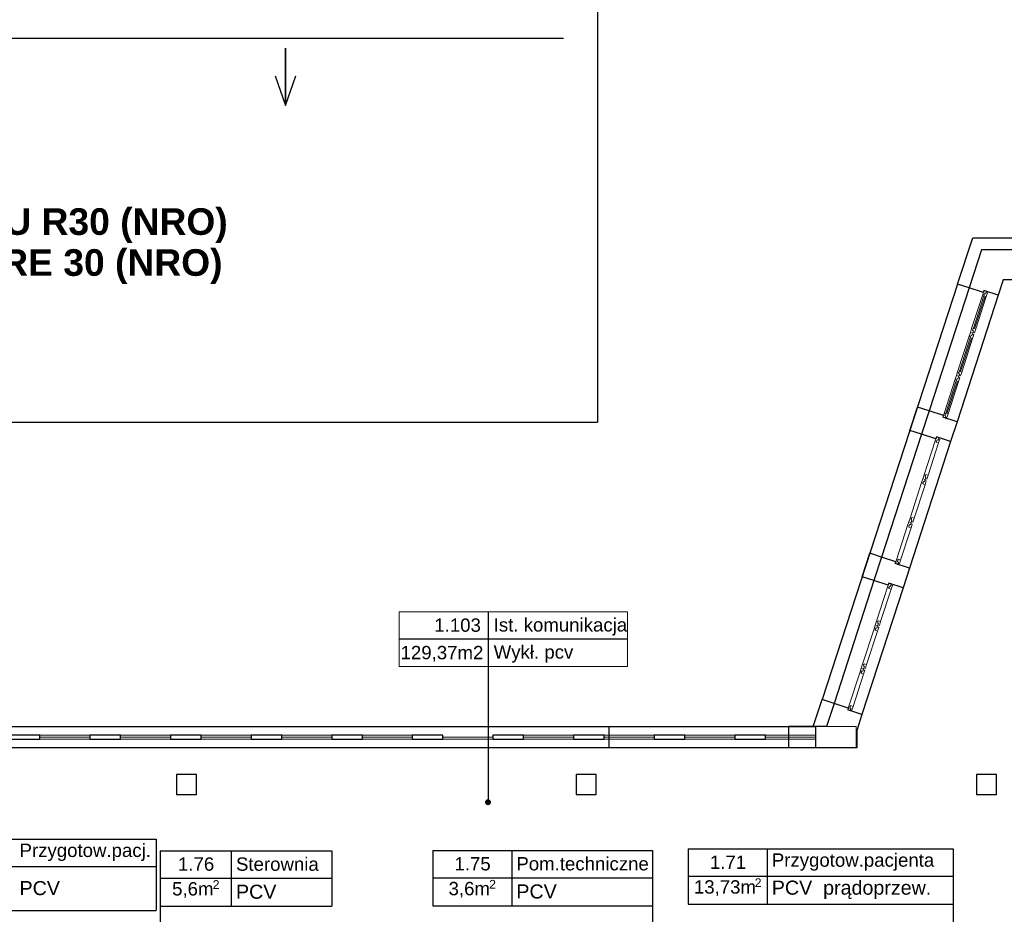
# Model space of a CAD drawing. Header units: millimetres. Extents: x 6612728327 to 6612744462, y 5733542327 to 5733552841.
# Tile 63 of 124: x 6612735732 to 6612737210, y 5733544947 to 5733546290. Entities that reach past the tile are written whole.
import ezdxf

# ---------------------------------------------------------------- set-up
doc = ezdxf.new("R2010")
doc.units = ezdxf.units.MM
doc.header["$MEASUREMENT"] = 0
for name, color, linetype in [('!!!!_SCIANY GRUBE', 7, 'Continuous'), ('_ATECHN-MEDYCZ.', 7, 'Continuous'), ('A_A-OPISY POM', 7, 'Continuous'), ('A_Sciany istn_DZIAŁOWE', 7, 'Continuous'), ('A_SCIANY PROJ. ZELBET', 7, 'Continuous'), ('inw_SCIANY_ISTN', 7, 'Continuous'), ('inw_STOLARKAOKIENNA', 7, 'Continuous'), ('inw_ŚCIANY cienkie', 7, 'Continuous'), ('WIDOK', 7, 'Continuous')]:
    doc.layers.add(name, color=color, linetype=linetype)
doc.styles.add('GENERATED_STYLE_1', font='arial.ttf')
doc.styles.add('GENERATED_STYLE_5', font='arialbd_0.ttf')

msp = doc.modelspace()

# ---------------------------------------------------------------- hatches: boundary and pattern name
at = {"layer": 'A_A-OPISY POM', "linetype": 'Continuous', "lineweight": 25}
msp.add_hatch(color=7, dxfattribs=at).paths.add_polyline_path([(6612736435.133999, 5733545110.656485, 1), (6612736435.133999, 5733545119.656485, 1)])

# ---------------------------------------------------------------- linework, layer by layer
at = {"layer": '!!!!_SCIANY GRUBE', "color": 7, "lineweight": 30}
for p, q in [((6612736599.516485, 5733546315.844686), (6612736599.516485, 5733545685.844685)), ((6612737175.822072, 5733545944.844685), (6612737157.193958, 5733545887.513243)), ((6612737327.516486, 5733545944.844685), (6612737175.822072, 5733545944.844685)), ((6612737208.516486, 5733545899.844685), (6612737200.918552, 5733545876.460648)), ((6612737324.516486, 5733545899.844685), (6612737208.516486, 5733545899.844685)), ((6612737178.59273, 5733545880.560361), (6612737157.193958, 5733545887.513243)), ((6612737179.51978, 5733545883.41353), (6612737178.59273, 5733545880.560361)), ((6612737179.51978, 5733545883.41353), (6612737178.59273, 5733545880.560361)), ((6612737200.918552, 5733545876.460648), (6612737179.51978, 5733545883.41353)), ((6612737097.244661, 5733545703.008279), (6612737085.811032, 5733545667.819187)), ((6612737097.244661, 5733545703.008279), (6612737085.811032, 5733545667.819187)), ((6612737118.643433, 5733545696.055396), (6612737097.244661, 5733545703.008279)), ((6612734665.516482, 5733545685.844685), (6612736599.516485, 5733545685.844685)), ((6612737139.115153, 5733545686.249344), (6612737117.716382, 5733545693.202227)), ((6612737139.115153, 5733545686.249344), (6612737129.535626, 5733545656.766592)), ((6612737107.209804, 5733545660.866304), (6612737085.811032, 5733545667.819187)), ((6612737107.209804, 5733545660.866304), (6612737085.811032, 5733545667.819187)), ((6612737108.136855, 5733545663.719475), (6612737107.209804, 5733545660.866304)), ((6612737108.136855, 5733545663.719475), (6612737107.209804, 5733545660.866304)), ((6612737129.535626, 5733545656.766592), (6612737108.136855, 5733545663.719475)), ((6612737025.861735, 5733545483.314223), (6612737014.428106, 5733545448.125132)), ((6612737047.260507, 5733545476.361341), (6612737025.861735, 5733545483.314223)), ((6612737047.260507, 5733545476.361341), (6612737025.861735, 5733545483.314223)), ((6612737047.260507, 5733545476.361341), (6612737046.333456, 5733545473.508171)), ((6612737047.260507, 5733545476.361341), (6612737046.333456, 5733545473.508171)), ((6612737067.732227, 5733545466.555288), (6612737046.333456, 5733545473.508171)), ((6612737067.732227, 5733545466.555288), (6612737058.1527, 5733545437.072536)), ((6612737067.732227, 5733545466.555288), (6612737058.1527, 5733545437.072536)), ((6612737035.826878, 5733545441.172249), (6612737014.428106, 5733545448.125132)), ((6612737036.753929, 5733545444.025419), (6612737035.826878, 5733545441.172249)), ((6612737036.753929, 5733545444.025419), (6612737035.826878, 5733545441.172249)), ((6612737058.1527, 5733545437.072536), (6612737036.753929, 5733545444.025419)), ((6612736954.478809, 5733545263.620167), (6612736943.179569, 5733545228.844683)), ((6612736975.877581, 5733545256.667285), (6612736954.478809, 5733545263.620167)), ((6612736975.877581, 5733545256.667285), (6612736954.478809, 5733545263.620167)), ((6612736975.877581, 5733545256.667285), (6612736974.95053, 5733545253.814116)), ((6612736975.877581, 5733545256.667285), (6612736974.95053, 5733545253.814116)), ((6612736975.877581, 5733545256.667285), (6612736974.95053, 5733545253.814116)), ((6612736996.349301, 5733545246.861233), (6612736974.95053, 5733545253.814116)), ((6612736996.349301, 5733545246.861233), (6612736988.516486, 5733545222.754305)), ((6612736616.995484, 5733545228.844683), (6612736619.516485, 5733545228.844683)), ((6612736616.995484, 5733545196.844683), (6612736616.995484, 5733545228.844683)), ((6612736885.992085, 5733545228.844683), (6612736885.992085, 5733545196.844683)), ((6612736942.198586, 5733545228.844683), (6612736885.992085, 5733545228.844683)), ((6612736942.287315, 5733545228.844683), (6612736925.624231, 5733545228.844683)), ((6612736926.516486, 5733545228.844683), (6612736926.516486, 5733545196.844683)), ((6612736943.179569, 5733545228.844683), (6612736926.516486, 5733545228.844683)), ((6612736988.516486, 5733545222.754305), (6612736988.516486, 5733545196.844683)), ((6612736634.516485, 5733545196.844683), (6612736582.516485, 5733545196.844683)), ((6612736987.535501, 5733545196.844683), (6612736885.992085, 5733545196.844683)), ((6612736987.624231, 5733545196.844683), (6612736925.624231, 5733545196.844683)), ((6612736988.516486, 5733545196.844683), (6612736926.516486, 5733545196.844683))]:
    msp.add_line(p, q, dxfattribs=at)
at = {"layer": '!!!!_SCIANY GRUBE', "color": 7, "lineweight": 30, "flags": 128}
for points in [[(6612737140.016644, 5733545893.115896), (6612737162.759794, 5733545962.844685), (6612737327.516486, 5733545962.844685)], [(6612737157.193958, 5733545887.513243), (6612737140.016644, 5733545893.115896)], [(6612737068.379955, 5733545673.483196), (6612737079.853219, 5733545708.65936)], [(6612737097.23837, 5733545702.988916), (6612737079.853219, 5733545708.65936)], [(6612737085.804741, 5733545667.799826), (6612737068.379955, 5733545673.483196)], [(6612736996.749579, 5733545453.86985), (6612737008.222843, 5733545489.046014)], [(6612737025.855444, 5733545483.294861), (6612737008.222843, 5733545489.046014)], [(6612737014.421816, 5733545448.10577), (6612736996.749579, 5733545453.86985)], [(6612736923.354052, 5733545228.844683), (6612736936.592466, 5733545269.432668)], [(6612736954.472518, 5733545263.600805), (6612736936.592466, 5733545269.432668)]]:
    msp.add_lwpolyline(points, dxfattribs=at)
for points in [[(6612735716.516484, 5733545209.844683), (6612735762.516484, 5733545209.844683), (6612735762.516484, 5733545215.844683), (6612735716.516484, 5733545215.844683)], [(6612735837.516484, 5733545209.844683), (6612735883.516484, 5733545209.844683), (6612735883.516484, 5733545215.844683), (6612735837.516484, 5733545215.844683)], [(6612735958.516484, 5733545209.844683), (6612736004.516484, 5733545209.844683), (6612736004.516484, 5733545215.844683), (6612735958.516484, 5733545215.844683)], [(6612736079.516484, 5733545209.844683), (6612736125.516485, 5733545209.844683), (6612736125.516485, 5733545215.844683), (6612736079.516484, 5733545215.844683)], [(6612736200.516485, 5733545209.844683), (6612736246.516485, 5733545209.844683), (6612736246.516485, 5733545215.844683), (6612736200.516485, 5733545215.844683)], [(6612736321.516485, 5733545209.844683), (6612736367.516485, 5733545209.844683), (6612736367.516485, 5733545215.844683), (6612736321.516485, 5733545215.844683)], [(6612736442.516485, 5733545209.844683), (6612736488.516485, 5733545209.844683), (6612736488.516485, 5733545215.844683), (6612736442.516485, 5733545215.844683)], [(6612736563.516485, 5733545209.844683), (6612736609.516485, 5733545209.844683), (6612736609.516485, 5733545215.844683), (6612736563.516485, 5733545215.844683)], [(6612736684.516485, 5733545209.844683), (6612736730.516485, 5733545209.844683), (6612736730.516485, 5733545215.844683), (6612736684.516485, 5733545215.844683)], [(6612736805.516485, 5733545209.844683), (6612736851.516485, 5733545209.844683), (6612736851.516485, 5733545215.844683), (6612736805.516485, 5733545215.844683)], [(6612735967.516484, 5733545126.844683), (6612735997.516484, 5733545126.844683), (6612735997.516484, 5733545156.844683), (6612735967.516484, 5733545156.844683)], [(6612735967.516484, 5733545126.844683), (6612735997.516484, 5733545126.844683), (6612735997.516484, 5733545156.844683), (6612735967.516484, 5733545156.844683)], [(6612736567.516485, 5733545126.844683), (6612736597.516485, 5733545126.844683), (6612736597.516485, 5733545156.844683), (6612736567.516485, 5733545156.844683)], [(6612736567.516485, 5733545126.844683), (6612736597.516485, 5733545126.844683), (6612736597.516485, 5733545156.844683), (6612736567.516485, 5733545156.844683)], [(6612737168.39919, 5733545126.844683), (6612737198.39919, 5733545126.844683), (6612737198.39919, 5733545156.844683), (6612737168.39919, 5733545156.844683)], [(6612737168.39919, 5733545126.844683), (6612737198.39919, 5733545126.844683), (6612737198.39919, 5733545156.844683), (6612737168.39919, 5733545156.844683)]]:
    msp.add_lwpolyline(points, close=True, dxfattribs=at)
at = {"layer": 'A_A-OPISY POM', "color": 7, "lineweight": 25}
for p, q in [((6612736435.133999, 5733545401.049099), (6612736435.133999, 5733545318.905975)), ((6612736301.651531, 5733545360.305691), (6612736644.57948, 5733545360.305691)), ((6612735620.08005, 5733545059.577991), (6612735937.327457, 5733545059.577991)), ((6612735937.327457, 5733545059.577991), (6612735937.327457, 5733544952.618661)), ((6612735943.032189, 5733545042.133749), (6612736200.772155, 5733545042.133749)), ((6612735943.032189, 5733545042.133749), (6612735943.032189, 5733544959.160038)), ((6612736049.857024, 5733545042.133749), (6612736049.857024, 5733544959.160038)), ((6612736200.772155, 5733545042.133749), (6612736200.772155, 5733544959.160038)), ((6612736352.128509, 5733545042.536497), (6612736682.027952, 5733545042.536497)), ((6612736352.128509, 5733545042.536497), (6612736352.128509, 5733544959.562786)), ((6612736470.668963, 5733545042.536497), (6612736470.668963, 5733544959.562786)), ((6612736682.027952, 5733545042.536497), (6612736682.027952, 5733544959.562786)), ((6612736735.517616, 5733545044.975842), (6612737133.541298, 5733545044.975842)), ((6612736735.517616, 5733545044.975842), (6612736735.517616, 5733544962.002131)), ((6612736854.058071, 5733545044.975842), (6612736854.058071, 5733544962.002131)), ((6612737133.541298, 5733545044.975842), (6612737133.541298, 5733544962.002131)), ((6612735620.08005, 5733545018.834582), (6612735937.327457, 5733545018.834582)), ((6612735943.032189, 5733545001.390342), (6612736200.772155, 5733545001.390342)), ((6612736352.128509, 5733545001.79309), (6612736682.027952, 5733545001.79309)), ((6612736735.517616, 5733545004.232433), (6612737133.541298, 5733545004.232433)), ((6612736735.517616, 5733544962.002131), (6612737133.541298, 5733544962.002131)), ((6612735620.08005, 5733544952.618661), (6612735937.327457, 5733544952.618661)), ((6612735943.032189, 5733544959.160038), (6612736200.772155, 5733544959.160038)), ((6612736352.128509, 5733544959.562786), (6612736682.027952, 5733544959.562786))]:
    msp.add_line(p, q, dxfattribs=at)
at = {"layer": 'A_A-OPISY POM', "color": 7, "lineweight": 25, "flags": 128}
for points in [[(6612736435.133999, 5733545318.905975), (6612736435.133999, 5733545115.156485)], [(6612735943.032189, 5733545001.390342), (6612735943.032189, 5733544777.853775)], [(6612737133.541298, 5733544962.002131), (6612737133.541298, 5733544766.857359)], [(6612736682.027952, 5733544959.562786), (6612736682.027952, 5733544777.562066)]]:
    msp.add_lwpolyline(points, dxfattribs=at)
at = {"layer": 'A_Sciany istn_DZIAŁOWE', "color": 7, "lineweight": 18}
msp.add_lwpolyline([(6612736301.651531, 5733545401.049099), (6612736644.57948, 5733545401.049099), (6612736644.57948, 5733545318.818836), (6612736301.651531, 5733545318.818836)], close=True, dxfattribs=at)
at = {"layer": 'A_SCIANY PROJ. ZELBET', "color": 7, "lineweight": 30}
msp.add_line((6612737140.016644, 5733545893.115896), (6612736936.592466, 5733545269.432668), dxfattribs=at)
at = {"layer": 'inw_SCIANY_ISTN', "color": 7, "lineweight": 18}
for p, q in [((6612736926.516486, 5733545228.844683), (6612736926.516486, 5733545196.844683)), ((6612736943.179569, 5733545228.844683), (6612736926.516486, 5733545228.844683)), ((6612736987.535501, 5733545228.844683), (6612736926.516486, 5733545228.844683)), ((6612736987.535501, 5733545228.844683), (6612736987.535501, 5733545196.844683)), ((6612736987.624231, 5733545196.844683), (6612736926.516486, 5733545196.844683))]:
    msp.add_line(p, q, dxfattribs=at)
at = {"layer": 'inw_STOLARKAOKIENNA', "color": 7, "lineweight": 18}
for p, q in [((6612737160.978761, 5733545826.350139), (6612737177.665679, 5733545877.707191)), ((6612737163.582164, 5733545827.081435), (6612737179.342031, 5733545875.585318)), ((6612737165.365395, 5733545826.502028), (6612737181.125261, 5733545875.005911)), ((6612737167.148625, 5733545825.922622), (6612737182.908492, 5733545874.426504)), ((6612737139.965605, 5733545761.678296), (6612737157.270557, 5733545814.937461)), ((6612737142.569008, 5733545762.409593), (6612737158.946909, 5733545812.815588)), ((6612737144.352239, 5733545761.830186), (6612737160.73014, 5733545812.236181)), ((6612737146.135469, 5733545761.250778), (6612737162.513371, 5733545811.656775)), ((6612737119.570483, 5733545698.908566), (6612737136.257401, 5733545750.265617)), ((6612737122.173886, 5733545699.639862), (6612737137.933753, 5733545748.143744)), ((6612737123.957117, 5733545699.060455), (6612737139.716984, 5733545747.564338)), ((6612737125.740348, 5733545698.481049), (6612737141.500215, 5733545746.984931)), ((6612737089.595835, 5733545606.656083), (6612737106.282753, 5733545658.013136)), ((6612737095.765699, 5733545606.228566), (6612737111.525566, 5733545654.732449)), ((6612737068.58268, 5733545541.984241), (6612737085.887631, 5733545595.243405)), ((6612737074.752544, 5733545541.556723), (6612737091.130445, 5733545591.962719)), ((6612737048.187558, 5733545479.21451), (6612737064.874475, 5733545530.571562)), ((6612737054.357422, 5733545478.786993), (6612737070.117289, 5733545527.290875)), ((6612737018.21291, 5733545386.962028), (6612737034.899827, 5733545438.319079)), ((6612737024.382774, 5733545386.534511), (6612737040.142641, 5733545435.038393)), ((6612736997.199754, 5733545322.290185), (6612737014.504705, 5733545375.54935)), ((6612737003.369618, 5733545321.862667), (6612737019.747519, 5733545372.268663)), ((6612736976.804632, 5733545259.520454), (6612736993.491549, 5733545310.877506)), ((6612736982.974497, 5733545259.092937), (6612736998.734364, 5733545307.59682)), ((6612735762.516484, 5733545215.844683), (6612735837.516484, 5733545215.844683)), ((6612735762.516484, 5733545212.844683), (6612735837.516484, 5733545212.844683)), ((6612735883.516484, 5733545215.844683), (6612735958.516484, 5733545215.844683)), ((6612735883.516484, 5733545212.844683), (6612735958.516484, 5733545212.844683)), ((6612736004.516484, 5733545215.844683), (6612736079.516484, 5733545215.844683)), ((6612736004.516484, 5733545212.844683), (6612736079.516484, 5733545212.844683)), ((6612736125.516485, 5733545215.844683), (6612736200.516485, 5733545215.844683)), ((6612736125.516485, 5733545212.844683), (6612736200.516485, 5733545212.844683)), ((6612736246.516485, 5733545215.844683), (6612736321.516485, 5733545215.844683)), ((6612736246.516485, 5733545212.844683), (6612736321.516485, 5733545212.844683)), ((6612736367.516485, 5733545212.844683), (6612736442.516485, 5733545212.844683)), ((6612736488.516485, 5733545215.844683), (6612736563.516485, 5733545215.844683)), ((6612736488.516485, 5733545212.844683), (6612736563.516485, 5733545212.844683)), ((6612736609.516485, 5733545215.844683), (6612736684.516485, 5733545215.844683)), ((6612736609.516485, 5733545212.844683), (6612736684.516485, 5733545212.844683)), ((6612736730.516485, 5733545215.844683), (6612736805.516485, 5733545215.844683)), ((6612736730.516485, 5733545212.844683), (6612736805.516485, 5733545212.844683)), ((6612736851.516485, 5733545215.844683), (6612736926.516486, 5733545215.844683)), ((6612736851.516485, 5733545212.844683), (6612736926.516486, 5733545212.844683)), ((6612735762.516484, 5733545209.844683), (6612735837.516484, 5733545209.844683)), ((6612735883.516484, 5733545209.844683), (6612735958.516484, 5733545209.844683)), ((6612736004.516484, 5733545209.844683), (6612736079.516484, 5733545209.844683)), ((6612736125.516485, 5733545209.844683), (6612736200.516485, 5733545209.844683)), ((6612736246.516485, 5733545209.844683), (6612736321.516485, 5733545209.844683)), ((6612736367.516485, 5733545209.844683), (6612736442.516485, 5733545209.844683)), ((6612736488.516485, 5733545209.844683), (6612736563.516485, 5733545209.844683)), ((6612736609.516485, 5733545209.844683), (6612736684.516485, 5733545209.844683)), ((6612736730.516485, 5733545209.844683), (6612736805.516485, 5733545209.844683)), ((6612736851.516485, 5733545209.844683), (6612736926.516486, 5733545209.844683))]:
    msp.add_line(p, q, dxfattribs=at)
at = {"layer": 'inw_STOLARKAOKIENNA', "color": 7, "lineweight": 18, "flags": 128}
for points in [[(6612737179.51978, 5733545883.41353), (6612737177.665679, 5733545877.707191), (6612737179.805555, 5733545877.011903), (6612737180.500844, 5733545879.15178), (6612737181.927429, 5733545878.688254), (6612737183.086243, 5733545882.254717)], [(6612737182.622717, 5733545880.828132), (6612737181.927429, 5733545878.688254), (6612737180.500844, 5733545879.15178), (6612737179.342031, 5733545875.585318), (6612737182.908492, 5733545874.426504), (6612737184.762594, 5733545880.132843)], [(6612737159.124659, 5733545820.6438), (6612737157.270557, 5733545814.937461), (6612737159.410434, 5733545814.242172), (6612737160.105722, 5733545816.38205), (6612737161.532307, 5733545815.918524), (6612737162.691121, 5733545819.484986)], [(6612737162.227595, 5733545818.058401), (6612737161.532307, 5733545815.918524), (6612737160.105722, 5733545816.38205), (6612737158.946909, 5733545812.815588), (6612737162.513371, 5733545811.656775), (6612737164.367473, 5733545817.363113)], [(6612737159.124659, 5733545820.6438), (6612737160.978761, 5733545826.350139), (6612737163.118638, 5733545825.654851), (6612737162.423349, 5733545823.514974), (6612737163.849935, 5733545823.051448), (6612737162.691121, 5733545819.484986)], [(6612737163.154646, 5733545820.911571), (6612737163.849935, 5733545823.051448), (6612737162.423349, 5733545823.514974), (6612737163.582164, 5733545827.081435), (6612737167.148625, 5733545825.922622), (6612737165.294523, 5733545820.216283)], [(6612737138.111504, 5733545755.971956), (6612737139.965605, 5733545761.678296), (6612737142.105482, 5733545760.983007), (6612737141.410194, 5733545758.84313), (6612737142.836779, 5733545758.379605), (6612737141.677965, 5733545754.813143)], [(6612737142.141491, 5733545756.239728), (6612737142.836779, 5733545758.379605), (6612737141.410194, 5733545758.84313), (6612737142.569008, 5733545762.409593), (6612737146.135469, 5733545761.250778), (6612737144.281368, 5733545755.544439)], [(6612737138.111504, 5733545755.971956), (6612737136.257401, 5733545750.265617), (6612737138.397279, 5733545749.57033), (6612737139.092566, 5733545751.710207), (6612737140.519152, 5733545751.246681), (6612737141.677965, 5733545754.813143)], [(6612737141.214439, 5733545753.386559), (6612737140.519152, 5733545751.246681), (6612737139.092566, 5733545751.710207), (6612737137.933753, 5733545748.143744), (6612737141.500215, 5733545746.984931), (6612737143.354317, 5733545752.69127)], [(6612737121.746369, 5733545693.469997), (6612737122.441657, 5733545695.609875), (6612737121.015073, 5733545696.0734), (6612737122.173886, 5733545699.639862), (6612737125.740348, 5733545698.481049), (6612737123.886246, 5733545692.77471)], [(6612737117.716382, 5733545693.202227), (6612737119.570483, 5733545698.908566), (6612737121.710361, 5733545698.213278), (6612737121.015073, 5733545696.0734), (6612737122.441657, 5733545695.609875), (6612737121.282844, 5733545692.043413)], [(6612737108.136855, 5733545663.719475), (6612737106.282753, 5733545658.013136), (6612737108.42263, 5733545657.317847), (6612737109.117918, 5733545659.457725), (6612737110.544503, 5733545658.994199), (6612737111.703317, 5733545662.560661)], [(6612737111.239791, 5733545661.134076), (6612737110.544503, 5733545658.994199), (6612737109.117918, 5733545659.457725), (6612737107.959105, 5733545655.891262), (6612737111.525566, 5733545654.732449), (6612737113.379668, 5733545660.438787)], [(6612737087.741734, 5733545600.949744), (6612737085.887631, 5733545595.243405), (6612737088.027509, 5733545594.548117), (6612737088.722796, 5733545596.687994), (6612737090.149382, 5733545596.224468), (6612737091.308195, 5733545599.790931)], [(6612737090.844669, 5733545598.364346), (6612737090.149382, 5733545596.224468), (6612737088.722796, 5733545596.687994), (6612737087.563983, 5733545593.121532), (6612737091.130445, 5733545591.962719), (6612737092.984547, 5733545597.669058)], [(6612737087.741734, 5733545600.949744), (6612737089.595835, 5733545606.656083), (6612737091.735712, 5733545605.960795), (6612737091.040424, 5733545603.820918), (6612737092.467009, 5733545603.357392), (6612737091.308195, 5733545599.790931)], [(6612737091.771721, 5733545601.217515), (6612737092.467009, 5733545603.357392), (6612737091.040424, 5733545603.820918), (6612737092.199238, 5733545607.38738), (6612737095.765699, 5733545606.228566), (6612737093.911598, 5733545600.522227)], [(6612737066.728578, 5733545536.277901), (6612737068.58268, 5733545541.984241), (6612737070.722557, 5733545541.288952), (6612737070.027268, 5733545539.149075), (6612737071.453854, 5733545538.68555), (6612737070.295039, 5733545535.119087)], [(6612737070.758565, 5733545536.545672), (6612737071.453854, 5733545538.68555), (6612737070.027268, 5733545539.149075), (6612737071.186082, 5733545542.715537), (6612737074.752544, 5733545541.556723), (6612737072.898442, 5733545535.850384)], [(6612737066.728578, 5733545536.277901), (6612737064.874475, 5733545530.571562), (6612737067.014353, 5733545529.876274), (6612737067.709641, 5733545532.016151), (6612737069.136226, 5733545531.552626), (6612737070.295039, 5733545535.119087)], [(6612737069.831514, 5733545533.692503), (6612737069.136226, 5733545531.552626), (6612737067.709641, 5733545532.016151), (6612737066.550827, 5733545528.449689), (6612737070.117289, 5733545527.290875), (6612737071.971391, 5733545532.997214)], [(6612737046.333456, 5733545473.508171), (6612737048.187558, 5733545479.21451), (6612737050.327435, 5733545478.519222), (6612737049.632147, 5733545476.379345), (6612737051.058731, 5733545475.915819), (6612737049.899918, 5733545472.349358)], [(6612737050.363443, 5733545473.775942), (6612737051.058731, 5733545475.915819), (6612737049.632147, 5733545476.379345), (6612737050.79096, 5733545479.945807), (6612737054.357422, 5733545478.786993), (6612737052.503321, 5733545473.080654)], [(6612737036.753929, 5733545444.025419), (6612737034.899827, 5733545438.319079), (6612737037.039704, 5733545437.623792), (6612737037.734992, 5733545439.763669), (6612737039.161577, 5733545439.300143), (6612737040.320391, 5733545442.866605)], [(6612737039.856865, 5733545441.440021), (6612737039.161577, 5733545439.300143), (6612737037.734992, 5733545439.763669), (6612737036.576179, 5733545436.197206), (6612737040.142641, 5733545435.038393), (6612737041.996742, 5733545440.744732)], [(6612737016.358808, 5733545381.255689), (6612737014.504705, 5733545375.54935), (6612737016.644583, 5733545374.854061), (6612737017.33987, 5733545376.993938), (6612737018.766456, 5733545376.530413), (6612737019.925269, 5733545380.096875)], [(6612737019.461744, 5733545378.67029), (6612737018.766456, 5733545376.530413), (6612737017.33987, 5733545376.993938), (6612737016.181057, 5733545373.427477), (6612737019.747519, 5733545372.268663), (6612737021.601621, 5733545377.975002)], [(6612737016.358808, 5733545381.255689), (6612737018.21291, 5733545386.962028), (6612737020.352786, 5733545386.26674), (6612737019.657498, 5733545384.126863), (6612737021.084083, 5733545383.663337), (6612737019.925269, 5733545380.096875)], [(6612737020.388795, 5733545381.523459), (6612737021.084083, 5733545383.663337), (6612737019.657498, 5733545384.126863), (6612737020.816312, 5733545387.693324), (6612737024.382774, 5733545386.534511), (6612737022.528672, 5733545380.828172)], [(6612736995.345652, 5733545316.583845), (6612736993.491549, 5733545310.877506), (6612736995.631427, 5733545310.182219), (6612736996.326715, 5733545312.322095), (6612736997.7533, 5733545311.85857), (6612736998.912113, 5733545315.425032)], [(6612736995.345652, 5733545316.583845), (6612736997.199754, 5733545322.290185), (6612736999.339631, 5733545321.594896), (6612736998.644342, 5733545319.455019), (6612737000.070928, 5733545318.991493), (6612736998.912113, 5733545315.425032)], [(6612736999.375639, 5733545316.851617), (6612737000.070928, 5733545318.991493), (6612736998.644342, 5733545319.455019), (6612736999.803156, 5733545323.021482), (6612737003.369618, 5733545321.862667), (6612737001.515516, 5733545316.156328)], [(6612736998.448588, 5733545313.998447), (6612736997.7533, 5733545311.85857), (6612736996.326715, 5733545312.322095), (6612736995.167901, 5733545308.755633), (6612736998.734364, 5733545307.59682), (6612737000.588465, 5733545313.303159)], [(6612736974.95053, 5733545253.814116), (6612736976.804632, 5733545259.520454), (6612736978.94451, 5733545258.825167), (6612736978.249221, 5733545256.685289), (6612736979.675806, 5733545256.221764), (6612736978.516992, 5733545252.655302)], [(6612736978.980517, 5733545254.081886), (6612736979.675806, 5733545256.221764), (6612736978.249221, 5733545256.685289), (6612736979.408034, 5733545260.251751), (6612736982.974497, 5733545259.092937), (6612736981.120395, 5733545253.386599)]]:
    msp.add_lwpolyline(points, close=True, dxfattribs=at)
at = {"layer": 'inw_ŚCIANY cienkie', "color": 7, "lineweight": 30}
for p, q in [((6612736599.516417, 5733546300.461464), (6612736599.516485, 5733545898.745826)), ((6612734714.516482, 5733546262.425634), (6612736548.50615, 5733546262.426052))]:
    msp.add_line(p, q, dxfattribs=at)
at = {"layer": 'WIDOK', "color": 7}
for p, q in [((6612737157.193958, 5733545887.513243), (6612737097.244661, 5733545703.008279)), ((6612737157.193958, 5733545887.513243), (6612737097.244661, 5733545703.008279)), ((6612737200.918552, 5733545876.460648), (6612737139.115153, 5733545686.249344)), ((6612737200.918552, 5733545876.460648), (6612737139.115153, 5733545686.249344)), ((6612737085.811032, 5733545667.819187), (6612737025.861735, 5733545483.314223)), ((6612737085.811032, 5733545667.819187), (6612737025.861735, 5733545483.314223)), ((6612737129.535626, 5733545656.766592), (6612737067.732227, 5733545466.555288)), ((6612737129.535626, 5733545656.766592), (6612737067.732227, 5733545466.555288)), ((6612737014.428106, 5733545448.125132), (6612736954.478809, 5733545263.620167)), ((6612737014.428106, 5733545448.125132), (6612736954.478809, 5733545263.620167)), ((6612737058.1527, 5733545437.072536), (6612736996.349301, 5733545246.861233)), ((6612733631.516481, 5733545228.844683), (6612736926.516486, 5733545228.844683)), ((6612736926.516486, 5733545196.844683), (6612734730.516482, 5733545196.844683))]:
    msp.add_line(p, q, dxfattribs=at)
at = {"layer": 'WIDOK', "color": 7, "flags": 128}
msp.add_lwpolyline([(6612736115.808463, 5733546206.001875), (6612736131.37483, 5733546161.717627), (6612736131.37483, 5733546247.492032), (6612736131.37483, 5733546161.717627), (6612736146.941197, 5733546206.001875)], dxfattribs=at)

# ---------------------------------------------------------------- texts
at = {"layer": '_ATECHN-MEDYCZ.', "color": 212, "lineweight": 211, "insert": (6612735574.180872, 5733545893.617086), "char_height": 40.00000006, "attachment_point": 8, "line_spacing_factor": 0.92221, "style": 'GENERATED_STYLE_5'}
msp.add_mtext('\\A1;{\\pqc;\\fArial|b1|i0|c238|p38;KONSTRUKCJA DACHU R30\\fArial|b1|i0|c238|p38; (NRO)\\P\\pqc;\\fArial|b1|i0|c238|p38;PRZEKRYCIE DACHU RE 30\\fArial|b1|i0|c238|p38; (NRO)}', dxfattribs=at)
at = {"layer": 'A_A-OPISY POM', "color": 7, "lineweight": 25, "attachment_point": 7, "style": 'GENERATED_STYLE_1'}
for s, insert, char_height in [('\\A1;{\\pql;\\fArial|b0|i0|c238|p38;1.103}', (6612736354.5344, 5733545370.849863), 20.00000003), ('\\A1;{\\pql;\\fArial|b0|i0|c238|p38;Ist. komunikacja}', (6612736443.670175, 5733545365.51272), 20.00000003), ('\\A1;{\\pql;\\fArial|b0|i0|c238|p38;129,37m2}', (6612736303.918799, 5733545326.199485), 20.00000003), ('\\A1;{\\pql;\\fArial|b0|i0|c238|p38;Wykł. pcv}', (6612736443.670175, 5733545324.769312), 20.00000003), ('\\A1;{\\pql;\\fArial|b0|i0|c238|p38;Przygotow.pacj.}', (6612735732.022789, 5733545026.894459), 19.99998003), ('\\A1;{\\pql;\\fArial|b0|i0|c238|p38;Pom.techniczne}', (6612736477.707348, 5733545012.527534), 19.99998003), ('\\A1;{\\pql;\\fArial|b0|i0|c238|p38;1.71}', (6612736768.182156, 5733545015.082308), 19.99998003), ('\\A1;{\\pql;\\fArial|b0|i0|c238|p38;1.76}', (6612735969.83892, 5733545012.081073), 19.99998003), ('\\A1;{\\pql;\\fArial|b0|i0|c238|p38;Sterownia}', (6612736056.895409, 5733545011.951073), 19.99998003), ('\\A1;{\\pql;\\fArial|b0|i0|c238|p38;1.75}', (6612736384.793049, 5733545012.483821), 19.99998003), ('\\A1;{\\pql;\\fArial|b0|i0|c238|p38;Przygotow.pacjenta}', (6612736861.096455, 5733545012.292311), 19.99998003), ('\\A1;{\\pql;\\fArial|b0|i0|c238|p38;PCV}', (6612735732.022789, 5733544975.368309), 21.11515149), ('\\A1;{\\pql;\\fArial|b0|i0|c238|p38;5,6m}', (6612735960.990436, 5733544971.423827), 20.00000003), ('\\A1;{\\pql;\\fArial|b0|i0|c238|p38;2}', (6612736021.881865, 5733544984.906347), 13.20000002), ('\\A1;{\\pql;\\fArial|b0|i0|c238|p38;PCV}', (6612736056.895409, 5733544969.916877), 21.11515149), ('\\A1;{\\pql;\\fArial|b0|i0|c238|p38;3,6m}', (6612736375.944565, 5733544971.826575), 20.00000003), ('\\A1;{\\pql;\\fArial|b0|i0|c238|p38;2}', (6612736436.835993, 5733544985.309095), 13.20000002), ('\\A1;{\\pql;\\fArial|b0|i0|c238|p38;PCV}', (6612736477.707348, 5733544970.319625), 21.11515149), ('\\A1;{\\pql;\\fArial|b0|i0|c238|p38;13,73m}', (6612736744.156529, 5733544974.265919), 20.00000003), ('\\A1;{\\pql;\\fArial|b0|i0|c238|p38;2}', (6612736835.402244, 5733544987.74844), 13.20000002), ('\\A1;{\\pql;\\fArial|b0|i0|c238|p38;PCV  prądoprzew.}', (6612736861.096455, 5733544969.939191), 21.11515149)]:
    msp.add_mtext(s, dxfattribs=dict(at, insert=insert, char_height=char_height))

doc.saveas('drawing.dxf')
